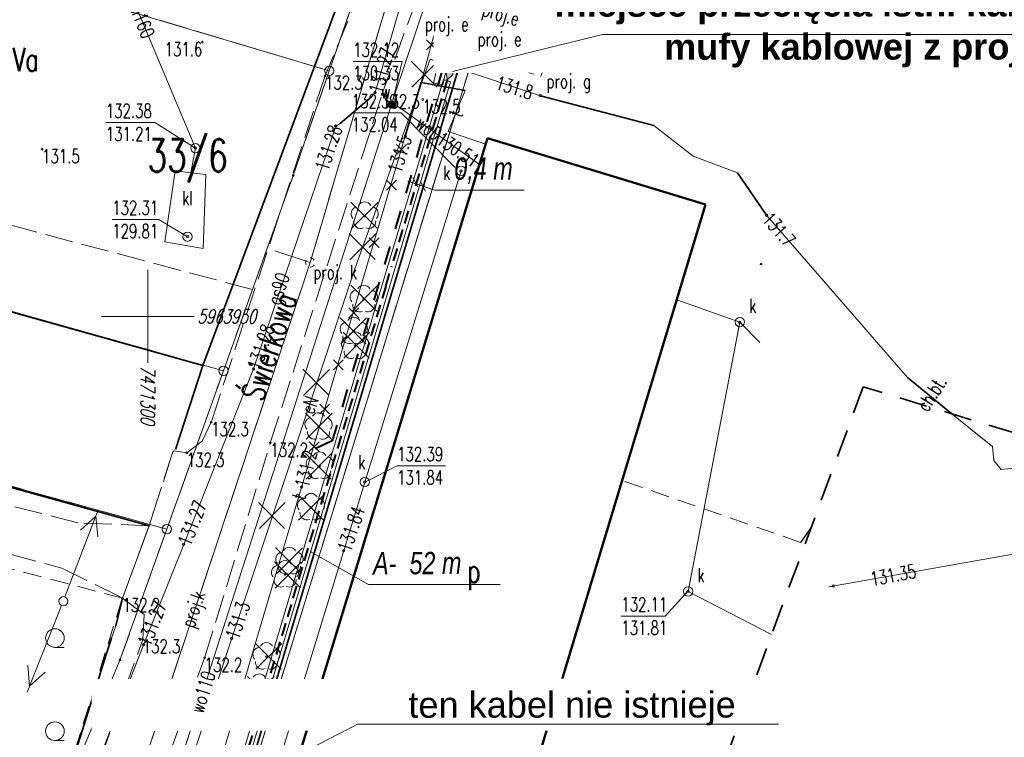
# Model space of a CAD drawing. Header units: metres. Extents: x 7471162 to 7473271, y 5962027 to 5964034.
# Tile 13 of 75: x 7471293 to 7471346, y 5963927 to 5963966. Entities that reach past the tile are written whole.
import ezdxf
from ezdxf.enums import TextEntityAlignment as Align

# ---------------------------------------------------------------- set-up
doc = ezdxf.new("R2010")
doc.units = ezdxf.units.M
doc.header["$MEASUREMENT"] = 0
for name, pattern in [('1', [0]), ('2', [1.5, 1, -0.5]), ('2_1', [0]), ('2_14', [1, -1]), ('2_2', [1.5, 1, -0.5]), ('2_KTCR02', [1.5, 1, -0.5]), ('2_KTJZ01', [2, 1.5, -0.5]), ('2_KTKR01', [0]), ('2_KTOK02', [2.5, 1.5, -1]), ('2_KTOK04', [2.5, 1.5, -1]), ('2_KTOK05_01', [7.5, 7.5]), ('2_PTTL', [1.5, 1, -0.5]), ('3_2', [1.5, 1, -0.5]), ('3_EGBB01', [0]), ('4', [2.5, 1.5, -1]), ('4_1', [0]), ('4_SUOP03_04', [0]), ('4_SUOP03_13', [0]), ('4_SUOP03_14', [0]), ('4_SUOP03_17', [0]), ('4_SUPB_P_01', [2.5, 2, -0.5]), ('4_SUPE04', [2, 1, -1]), ('4_SUPE_01', [0]), ('4_SUPE_P_01', [2.5, 2, -0.5]), ('4_SUPG_01', [0]), ('4_SUPG_P_01', [2.5, 2, -0.5]), ('4_SUPK_01', [0]), ('4_SUPK_P_01', [2.5, 2, -0.5]), ('4_SUPT_01', [0]), ('4_SUPW_01', [0]), ('4_SUUS07_01', [0]), ('4_SUUS_P_13', [0.8, 0.4, -0.4]), ('4_SUUS_P_14', [0.8, 0.4, -0.4]), ('GDE', [0]), ('GUK', [2, 1.5, -0.5])]:
    doc.linetypes.add(name, pattern=pattern)
doc.layers.get('0').update_dxf_attribs({"color": 250, "linetype": 'CONTINUOUS', "lineweight": 100})
for name, color, linetype, lineweight in [('!ELEKTRYKA', 4, '3_2', 50), ('01_wycinka', 1, 'CONTINUOUS', 25), ('a_rura osłonowa', 5, '2', 18), ('DXF_LINIE_L_2', 7, '1', 0), ('Dzialki', 7, 'GDE', 18), ('EGBB_E_T_0', 7, 'CONTINUOUS', 25), ('EGBB_L_0', 34, '3_EGBB01', 50), ('Kontury', 90, 'GUK', 18), ('KTCR_E_T_1', 7, 'CONTINUOUS', 15), ('KTCR_L_1', 7, '2_KTCR02', 18), ('KTJZ_L_0', 7, '2_KTJZ01', 18), ('KTKR_L_0', 7, '2_KTKR01', 25), ('KTOK_L_1', 7, '2_1', 18), ('KTOK_L_3', 7, '2_1', 18), ('KTOK_L_4', 7, '2_KTOK05_01', 35), ('KTUL_E_T_0', 7, 'CONTINUOUS', 25), ('LINIE_L_1', 90, '4', 35), ('Numery_dzialek', 7, 'CONTINUOUS', 18), ('Numery_konturow', 90, 'CONTINUOUS', 13), ('OBOP_T_1', 3, 'CONTINUOUS', 18), ('PTTL_L_4', 7, '2_PTTL', 18), ('Punkty', 7, 'CONTINUOUS', 18), ('RTPW_T_0', 7, 'CONTINUOUS', 15), ('SUOE_L_1', 1, '4_SUOP03_13', 35), ('SUOG_L_0', 52, '4_SUOP03_14', 35), ('SUOT_L_1', 30, '4_SUOP03_17', 35), ('SUPE_E_T_3', 1, 'CONTINUOUS', 15), ('SUPE_L_3', 1, '4_SUPE_01', 18), ('SUPG_E_T_2', 7, 'CONTINUOUS', 15), ('SUPG_L_2', 52, '4_SUPG_01', 18), ('SUPK_E_T_1', 34, 'CONTINUOUS', 15), ('SUPK_L_0', 34, '4_SUPK_01', 18), ('SUPK_L_1', 34, '4_SUPK_01', 18), ('SUPP_E_T_2', 1, 'CONTINUOUS', 15), ('SUPP_E_T_3', 52, 'CONTINUOUS', 15), ('SUPP_E_T_4', 34, 'CONTINUOUS', 15), ('SUPP_L_2', 1, '4_SUPE_P_01', 18), ('SUPP_L_3', 52, '4_SUPG_P_01', 18), ('SUPP_L_4', 34, '4_SUPK_P_01', 18), ('SUPS_E_T_2', 1, 'CONTINUOUS', 18), ('SUPS_E_T_3', 52, 'CONTINUOUS', 18), ('SUPS_E_T_4', 34, 'CONTINUOUS', 18), ('SUPS_L_2', 1, '4_SUUS_P_13', 18), ('SUPS_L_3', 52, '4_SUUS_P_14', 18), ('SUPS_T_4', 34, 'CONTINUOUS', 18), ('SUPT_E_T_0', 30, 'CONTINUOUS', 15), ('SUPT_L_0', 30, '4_SUPT_01', 18), ('SUPW_E_T_0', 5, 'CONTINUOUS', 15), ('SUPW_L_0', 5, '4_SUPW_01', 18), ('SUSM_T_3', 7, 'CONTINUOUS', 18), ('SUTE_T_0', 1, 'CONTINUOUS', 18), ('SUTG_T_0', 52, 'CONTINUOUS', 18), ('SUTK_T_0', 34, 'CONTINUOUS', 18), ('SUTT_T_0', 30, 'CONTINUOUS', 18), ('SUTW_T_0', 5, 'CONTINUOUS', 18), ('SUUK_E_T_1', 7, 'CONTINUOUS', 15), ('SUUK_E_T_9', 34, 'CONTINUOUS', 15), ('SUUK_L_1', 7, '4_1', 18), ('SUUK_T_2', 34, 'CONTINUOUS', 18), ('SUUK_T_4', 7, 'CONTINUOUS', 18), ('SUUW_E_T_5', 7, 'CONTINUOUS', 15), ('SUUW_T_7', 7, 'CONTINUOUS', 18), ('TEKSTY_T_4', 7, 'CONTINUOUS', 0)]:
    doc.layers.add(name, color=color, linetype=linetype, lineweight=lineweight)
doc.layers.add('1300309-opisy', color=7, linetype='CONTINUOUS')
doc.layers.add('do likw', color=1, linetype='CONTINUOUS')
doc.styles.add('Siecioprojekt', font='ariali.ttf', dxfattribs={"height": 2.5})
doc.styles.get("Standard").update_dxf_attribs({"font": 'Simplex.SHX', "width": 0.75})

# ---------------------------------------------------------------- blocks, each defined once
blk = doc.blocks.new('GRT')
at = {"linetype": 'Continuous'}
blk.add_circle((0, 0), 0.25, dxfattribs=at)
blk = doc.blocks.new('GRO')
at = {"linetype": 'Continuous'}
blk.add_circle((0, 0), 0.045, dxfattribs=at)
blk = doc.blocks.new('2_OBOP02_01')
at = {"linetype": 'Continuous'}
blk.add_circle((0, 0), 0.045, dxfattribs=at)
for centre, start, end in [((0, 0.375), 30.1401, 149.8599), ((-0.357, 0.116), 102.1445, 221.86), ((0.357, 0.116), 318.14, 77.8555), ((-0.22, -0.303), 174.1482, 293.8542), ((0.22, -0.303), 246.1458, 5.8518)]:
    blk.add_arc(centre, 0.375, start, end, dxfattribs=at)
blk = doc.blocks.new('2_PTTL05')
at = {"linetype": 'Continuous'}
blk.add_line((0, -0.5), (0.5, -0.5), dxfattribs=at)
blk.add_circle((0, 0), 0.5, dxfattribs=at)
blk = doc.blocks.new('2_RTPW01')
at = {"linetype": 'Continuous'}
blk.add_circle((0, 0), 0.045, dxfattribs=at)
blk = doc.blocks.new('4_SUUS_P_05')
at = {"linetype": 'Continuous'}
for start, end in [(149.4064, 210.4809), (30.0857, 90.1805), (269.3333, 330.3412)]:
    blk.add_arc((0, 0), 0.25, start, end, dxfattribs=at)
blk = doc.blocks.new('4_SUSM04_01')
at = {"linetype": 'Continuous'}
blk.add_circle((0, 0), 0.25, dxfattribs=at)
blk = doc.blocks.new('4_SUPS01_05')
at = {"linetype": 'Continuous'}
blk.add_circle((0, 0), 0.0625, dxfattribs=at)
blk = doc.blocks.new('4_SUPS01_04')
at = {"linetype": 'Continuous'}
blk.add_circle((0, 0), 0.0625, dxfattribs=at)
blk = doc.blocks.new('4_SUUS15_05')
at = {"linetype": 'Continuous'}
blk.add_circle((0, 0), 0.25, dxfattribs=at)
blk = doc.blocks.new('4_SUUS22_01')
at = {"linetype": 'Continuous'}
blk.add_circle((0, 0), 0.25, dxfattribs=at)
blk = doc.blocks.new('4_SUUS25')
at = {"linetype": 'Continuous'}
for radius in [0.2, 0.175, 0.15, 0.125, 0.1, 0.075, 0.05, 0.025, 0.00715]:
    blk.add_circle((0, 0), radius, dxfattribs=at)

msp = doc.modelspace()

# ---------------------------------------------------------------- hatches: boundary and pattern name
at = {"layer": '!ELEKTRYKA', "linetype": '2_2', "lineweight": 40, "ltscale": 0.7}
msp.add_hatch(color=4, dxfattribs=at).paths.add_polyline_path([(7471316.034, 5963963.126), (7471316.085, 5963962.709), (7471316.363, 5963962.979), (7471316.382, 5963963), (7471316.356, 5963963.433)])

# ---------------------------------------------------------------- linework, layer by layer
at = {"layer": '!ELEKTRYKA', "color": 4, "linetype": '2_2', "lineweight": 40, "ltscale": 0.7}
for p, q in [((7471316.085, 5963962.709), (7471313.106, 5963952.705)), ((7471312.787, 5963951.63), (7471313.106, 5963952.705)), ((7471312.787, 5963951.63), (7471304.731, 5963924.571))]:
    msp.add_line(p, q, dxfattribs=at)
at = {"color": 1, "linetype": 'Continuous', "lineweight": 15}
for p, q in [((7471316.354, 5963963.432), (7471316.032, 5963963.125)), ((7471316.356, 5963963.433), (7471316.034, 5963963.126)), ((7471316.38, 5963962.999), (7471316.354, 5963963.432)), ((7471316.382, 5963963), (7471316.356, 5963963.433)), ((7471316.085, 5963962.71), (7471316.032, 5963963.125)), ((7471316.034, 5963963.126), (7471316.085, 5963962.709)), ((7471316.087, 5963962.711), (7471316.034, 5963963.126)), ((7471316.38, 5963962.999), (7471316.085, 5963962.71)), ((7471316.085, 5963962.709), (7471316.363, 5963962.979)), ((7471316.361, 5963962.979), (7471316.38, 5963962.999)), ((7471316.363, 5963962.979), (7471316.382, 5963963))]:
    msp.add_line(p, q, dxfattribs=at)
at = {"color": 0, "linetype": 'Continuous', "lineweight": 15}
for p, q in [((7471315.88, 5963962.716), (7471314.698, 5963958.744)), ((7471315.88, 5963962.716), (7471316.261, 5963962.6)), ((7471315.882, 5963962.716), (7471316.263, 5963962.601)), ((7471316.261, 5963962.6), (7471315.08, 5963958.634)), ((7471312.598, 5963951.696), (7471314.698, 5963958.744)), ((7471315.08, 5963958.634), (7471312.981, 5963951.582)), ((7471315.415, 5963956.787), (7471313.97, 5963957.272)), ((7471315.415, 5963956.787), (7471320.228, 5963956.787)), ((7471312.598, 5963951.696), (7471304.542, 5963924.637)), ((7471312.981, 5963951.582), (7471304.925, 5963924.523)), ((7471308.714, 5963937.373), (7471311.855, 5963935.593)), ((7471311.855, 5963935.593), (7471318.933, 5963935.593))]:
    msp.add_line(p, q, dxfattribs=at)
at = {"layer": '01_wycinka', "color": 0, "lineweight": 30}
for points in [[(7471315.548, 5963962.318), (7471314.15, 5963963.716)], [(7471314.192, 5963962.31), (7471315.583, 5963963.702)], [(7471312.215, 5963953.049), (7471310.817, 5963954.447)], [(7471310.859, 5963953.042), (7471312.25, 5963954.434)], [(7471309.726, 5963945.765), (7471308.329, 5963947.163)], [(7471308.37, 5963945.758), (7471309.762, 5963947.15)], [(7471307.346, 5963938.609), (7471305.949, 5963940.007)], [(7471305.99, 5963938.601), (7471307.382, 5963939.993)], [(7471304.183, 5963929.115), (7471302.786, 5963930.513)], [(7471302.827, 5963929.108), (7471304.219, 5963930.5)]]:
    msp.add_lwpolyline(points, dxfattribs=at)
at = {"layer": '01_wycinka', "color": 1, "lineweight": 20}
for points in [[(7471312.313, 5963954.737), (7471310.915, 5963956.135)], [(7471310.957, 5963954.73), (7471312.349, 5963956.121)], [(7471312.307, 5963950.276), (7471310.91, 5963951.674)], [(7471310.952, 5963950.269), (7471312.343, 5963951.66)], [(7471311.719, 5963948.534), (7471310.321, 5963949.932)], [(7471310.363, 5963948.527), (7471311.755, 5963949.919)], [(7471311.89, 5963947.759), (7471310.492, 5963949.157)], [(7471310.534, 5963947.752), (7471311.925, 5963949.143)], [(7471309.869, 5963943.411), (7471308.471, 5963944.809)], [(7471308.513, 5963943.404), (7471309.905, 5963944.795)], [(7471309.858, 5963941.26), (7471308.46, 5963942.658)], [(7471308.502, 5963941.252), (7471309.894, 5963942.644)], [(7471309.444, 5963939.055), (7471308.046, 5963940.453)], [(7471308.088, 5963939.048), (7471309.48, 5963940.439)], [(7471308.264, 5963936.184), (7471306.866, 5963937.582)], [(7471306.908, 5963936.177), (7471308.3, 5963937.569)], [(7471308.202, 5963935.409), (7471306.804, 5963936.807)], [(7471306.846, 5963935.402), (7471308.238, 5963936.794)], [(7471307.165, 5963931.048), (7471305.767, 5963932.446)], [(7471305.809, 5963931.041), (7471307.201, 5963932.433)], [(7471306.752, 5963929.264), (7471305.354, 5963930.662)], [(7471305.396, 5963929.257), (7471306.787, 5963930.648)]]:
    msp.add_lwpolyline(points, dxfattribs=at)
at = {"layer": 'a_rura osłonowa'}
for p, q in [((7471315.355, 5963962.545), (7471316.038, 5963965.492)), ((7471315.842, 5963962.432), (7471316.525, 5963965.379)), ((7471316.038, 5963965.492), (7471316.281, 5963965.435)), ((7471316.525, 5963965.379), (7471316.281, 5963965.435)), ((7471315.355, 5963962.545), (7471315.599, 5963962.488)), ((7471315.842, 5963962.432), (7471315.599, 5963962.488))]:
    msp.add_line(p, q, dxfattribs=at)
at = {"layer": 'a_rura osłonowa', "color": 0, "lineweight": 15}
for p, q in [((7471316.032, 5963963.125), (7471316.352, 5963963.431)), ((7471316.352, 5963963.431), (7471316.382, 5963963.001)), ((7471316.086, 5963962.714), (7471316.033, 5963963.127)), ((7471316.382, 5963963.001), (7471316.086, 5963962.714))]:
    msp.add_line(p, q, dxfattribs=at)
at = {"layer": 'a_rura osłonowa', "color": 0, "linetype": 'ByBlock', "lineweight": 15}
for p, q in [((7471314.246, 5963957.456), (7471314.511, 5963956.963)), ((7471314.656, 5963957.226), (7471314.922, 5963956.733))]:
    msp.add_line(p, q, dxfattribs=at)
at = {"layer": 'do likw', "lineweight": 30}
for points in [[(7471314.975, 5963964.323), (7471315.506, 5963964.853), (7471315.241, 5963964.588), (7471315.506, 5963964.323), (7471314.975, 5963964.853)], [(7471313.365, 5963958.698), (7471313.895, 5963959.229), (7471313.63, 5963958.964), (7471313.895, 5963958.698), (7471313.365, 5963959.229)], [(7471312.826, 5963956.785), (7471313.357, 5963957.316), (7471313.092, 5963957.051), (7471313.357, 5963956.785), (7471312.826, 5963957.316)], [(7471311.894, 5963953.692), (7471312.424, 5963954.223), (7471312.159, 5963953.958), (7471312.424, 5963953.692), (7471311.894, 5963954.223)], [(7471310.8, 5963949.925), (7471311.33, 5963950.455), (7471311.065, 5963950.19), (7471311.33, 5963949.925), (7471310.8, 5963950.455)], [(7471309.967, 5963947.131), (7471310.497, 5963947.661), (7471310.232, 5963947.396), (7471310.497, 5963947.131), (7471309.967, 5963947.661)], [(7471309.236, 5963944.756), (7471309.767, 5963945.286), (7471309.502, 5963945.021), (7471309.767, 5963944.756), (7471309.236, 5963945.286)], [(7471308.67, 5963942.736), (7471309.2, 5963943.267), (7471308.935, 5963943.001), (7471309.2, 5963942.736), (7471308.67, 5963943.267)]]:
    msp.add_lwpolyline(points, dxfattribs=at)
at = {"layer": 'DXF_LINIE_L_2', "linetype": '1'}
for p, q in [((7471300, 5963952.503), (7471300.002, 5963947.503)), ((7471297.505, 5963950), (7471302.479, 5963949.999))]:
    msp.add_line(p, q, dxfattribs=at)
at = {"layer": 'Dzialki'}
for p, q in [((7471321.6, 5963977.34), (7471303.9, 5963919.93)), ((7471309.75, 5963963.19), (7471283.913, 5963970.891)), ((7471309.75, 5963963.19), (7471311.06, 5963966.98)), ((7471307.81, 5963957.57), (7471309.75, 5963963.19)), ((7471304.06, 5963947.08), (7471307.81, 5963957.57)), ((7471304.06, 5963947.08), (7471277.723, 5963954.457)), ((7471301.02, 5963938.57), (7471304.06, 5963947.08)), ((7471301.02, 5963938.57), (7471274.488, 5963945.87)), ((7471298.5, 5963931.54), (7471301.02, 5963938.57)), ((7471291.93, 5963915.71), (7471298.5, 5963931.54))]:
    msp.add_line(p, q, dxfattribs=at)
at = {"layer": 'EGBB_L_0', "linetype": '3_EGBB01'}
for p, q in [((7471305.005, 5963916.236), (7471318.254, 5963959.581)), ((7471329.973, 5963956.002), (7471318.254, 5963959.581)), ((7471329.973, 5963956.002), (7471316.854, 5963912.676))]:
    msp.add_line(p, q, dxfattribs=at)
at = {"layer": 'Kontury'}
for p, q in [((7471321.6, 5963977.34), (7471303.9, 5963919.93)), ((7471309.75, 5963963.19), (7471283.913, 5963970.891)), ((7471309.75, 5963963.19), (7471311.06, 5963966.98)), ((7471307.81, 5963957.57), (7471309.75, 5963963.19)), ((7471305.62, 5963951.44), (7471279.25, 5963958.46)), ((7471305.62, 5963951.44), (7471307.81, 5963957.57)), ((7471304.06, 5963947.08), (7471278.18, 5963954.33)), ((7471304.06, 5963947.08), (7471305.62, 5963951.44)), ((7471301.02, 5963938.57), (7471304.06, 5963947.08)), ((7471301.02, 5963938.57), (7471274.489, 5963945.871)), ((7471298.5, 5963931.54), (7471301.02, 5963938.57)), ((7471291.93, 5963915.71), (7471298.5, 5963931.54))]:
    msp.add_line(p, q, dxfattribs=at)
at = {"layer": 'KTCR_L_1', "linetype": '2_KTCR02'}
for p, q in [((7471318.238, 5963917.248), (7471325.486, 5963941.183)), ((7471335.081, 5963937.862), (7471325.486, 5963941.183)), ((7471335.659, 5963938.689), (7471335.081, 5963937.862))]:
    msp.add_line(p, q, dxfattribs=at)
at = {"layer": 'KTJZ_L_0', "linetype": '2_KTJZ01'}
for p, q in [((7471313.82, 5963973.24), (7471309.52, 5963962.93)), ((7471312.58, 5963961.92), (7471316.33, 5963972.19)), ((7471309.52, 5963962.93), (7471303.4, 5963944.32)), ((7471306.58, 5963943.2), (7471312.58, 5963961.92)), ((7471303.4, 5963944.32), (7471302.92, 5963943.29)), ((7471302.92, 5963943.29), (7471302.09, 5963942.67)), ((7471303.05, 5963931.65), (7471306.58, 5963943.2)), ((7471301.343, 5963942.724), (7471300.063, 5963938.754)), ((7471301.41, 5963942.77), (7471301.343, 5963942.724)), ((7471302.09, 5963942.67), (7471301.41, 5963942.77)), ((7471296.238, 5963938.913), (7471282.539, 5963942.386)), ((7471282.885, 5963939.874), (7471295.375, 5963936.477)), ((7471300.063, 5963938.754), (7471296.238, 5963938.913)), ((7471295.375, 5963936.477), (7471298.63, 5963934.87)), ((7471298.63, 5963934.87), (7471299.8, 5963933.99)), ((7471299.72, 5963932.65), (7471299.8, 5963933.99)), ((7471293.45, 5963914.86), (7471299.72, 5963932.65)), ((7471296.42, 5963913.73), (7471303.05, 5963931.65))]:
    msp.add_line(p, q, dxfattribs=at)
at = {"layer": 'KTJZ_L_0', "linetype": '2_14'}
msp.add_line((7471300.063, 5963938.754), (7471298.63, 5963934.87), dxfattribs=at)
at = {"layer": 'KTKR_L_0', "linetype": '2_KTKR01'}
msp.add_line((7471335.659, 5963938.689), (7471335.081, 5963937.862), dxfattribs=at)
at = {"layer": 'KTOK_L_1', "linetype": '2_KTOK02'}
for p, q in [((7471300.063, 5963938.754), (7471301.343, 5963942.724)), ((7471298.63, 5963934.87), (7471300.063, 5963938.754))]:
    msp.add_line(p, q, dxfattribs=at)
at = {"layer": 'KTOK_L_3', "linetype": '2_KTOK04'}
msp.add_line((7471298.05, 5963932.72), (7471298.27, 5963933.37), dxfattribs=at)
at = {"layer": 'KTOK_L_4', "linetype": '2_KTOK05_01'}
for p, q in [((7471319.99, 5963974.42), (7471298.73, 5963903.01)), ((7471302.96, 5963947.36), (7471312.88, 5963973.97)), ((7471302.96, 5963947.36), (7471277.714, 5963954.434)), ((7471301.476, 5963942.843), (7471302.96, 5963947.36)), ((7471300.063, 5963938.754), (7471274.477, 5963945.839)), ((7471298.63, 5963934.87), (7471298.27, 5963933.37)), ((7471298.05, 5963932.72), (7471297.76, 5963931.84)), ((7471297.76, 5963931.84), (7471292.503, 5963915.22))]:
    msp.add_line(p, q, dxfattribs=at)
at = {"layer": 'LINIE_L_1', "linetype": '4'}
for p, q in [((7471338.447, 5963946.218), (7471321.847, 5963901.39)), ((7471377.719, 5963934.233), (7471338.447, 5963946.218))]:
    msp.add_line(p, q, dxfattribs=at)
at = {"layer": 'PTTL_L_4', "linetype": '2_PTTL'}
for p, q in [((7471298.63, 5963934.87), (7471276.69, 5963940.579)), ((7471292.503, 5963915.22), (7471298.63, 5963934.87))]:
    msp.add_line(p, q, dxfattribs=at)
at = {"layer": 'SUOE_L_1', "linetype": '4_SUOP03_13'}
for p, q in [((7471327.193, 5963960.249), (7471321.095, 5963961.85)), ((7471333.25, 5963955.428), (7471331.691, 5963957.714)), ((7471343.214, 5963944.763), (7471340.82, 5963946.724))]:
    msp.add_line(p, q, dxfattribs=at)
at = {"layer": 'SUOE_L_1', "linetype": '4_1'}
for p, q in [((7471327.193, 5963960.249), (7471321.095, 5963961.85)), ((7471333.25, 5963955.428), (7471331.691, 5963957.714)), ((7471343.214, 5963944.763), (7471340.82, 5963946.724))]:
    msp.add_line(p, q, dxfattribs=at)
at = {"layer": 'SUOG_L_0', "linetype": '4_SUOP03_04'}
msp.add_line((7471312.02, 5963961.79), (7471310.33, 5963960.36), dxfattribs=at)
at = {"layer": 'SUOG_L_0', "linetype": '4_1'}
msp.add_line((7471312.02, 5963961.79), (7471310.33, 5963960.36), dxfattribs=at)
at = {"layer": 'SUOT_L_1', "linetype": '4_SUOP03_17'}
for p, q in [((7471313.835, 5963959.681), (7471314.685, 5963962.561)), ((7471314.685, 5963962.561), (7471317.044, 5963962.131))]:
    msp.add_line(p, q, dxfattribs=at)
at = {"layer": 'SUOT_L_1', "linetype": '4_1'}
for p, q in [((7471313.835, 5963959.681), (7471314.685, 5963962.561)), ((7471314.685, 5963962.561), (7471317.044, 5963962.131))]:
    msp.add_line(p, q, dxfattribs=at)
at = {"layer": 'SUPE_L_3', "linetype": '4_SUPE_01'}
for p, q in [((7471315.171, 5963963.824), (7471311.12, 5963952.555)), ((7471321.095, 5963961.85), (7471315.171, 5963963.824)), ((7471327.193, 5963960.249), (7471321.095, 5963961.85)), ((7471329.306, 5963958.61), (7471327.193, 5963960.249)), ((7471331.691, 5963957.714), (7471329.306, 5963958.61)), ((7471333.25, 5963955.428), (7471331.691, 5963957.714)), ((7471340.82, 5963946.724), (7471333.25, 5963955.428)), ((7471311.12, 5963952.555), (7471304.507, 5963932.713)), ((7471343.214, 5963944.763), (7471340.82, 5963946.724)), ((7471345.389, 5963943.002), (7471343.21, 5963944.766)), ((7471345.389, 5963943.002), (7471344.249, 5963943.915)), ((7471345.464, 5963942.261), (7471345.389, 5963943.002)), ((7471345.856, 5963941.772), (7471345.464, 5963942.261)), ((7471346.94, 5963941.878), (7471345.856, 5963941.772)), ((7471297.32, 5963939.602), (7471295.545, 5963934.928)), ((7471297.196, 5963939.275), (7471296.374, 5963938.517)), ((7471297.196, 5963939.275), (7471297.308, 5963938.162)), ((7471295.363, 5963934.462), (7471293.506, 5963929.819)), ((7471304.507, 5963932.713), (7471302.535, 5963926.747)), ((7471293.543, 5963931.259), (7471293.636, 5963930.144)), ((7471294.472, 5963930.887), (7471293.636, 5963930.144))]:
    msp.add_line(p, q, dxfattribs=at)
at = {"layer": 'SUPE_L_3', "color": 252, "linetype": '4_SUPE04', "lineweight": 40}
msp.add_lwpolyline([(7471320.331, 5963976.128), (7471319.419, 5963973.394), (7471317.931, 5963968.353), (7471317.038, 5963967.296), (7471315.977, 5963964.314), (7471315.854, 5963963.331), (7471309.895, 5963943.317), (7471308.847, 5963942.82)], dxfattribs=at)
at = {"layer": 'SUPG_L_2', "linetype": '4_SUPG_01'}
for p, q in [((7471316.77, 5963977.78), (7471312.21, 5963962.02)), ((7471312.02, 5963961.79), (7471310.33, 5963960.36)), ((7471312.21, 5963962.02), (7471312.02, 5963961.79)), ((7471310.1, 5963960.22), (7471305.68, 5963947.18)), ((7471310.33, 5963960.36), (7471310.1, 5963960.22)), ((7471305.68, 5963947.18), (7471301.93, 5963937.75)), ((7471301.93, 5963937.75), (7471299.77, 5963932.36)), ((7471299.77, 5963932.36), (7471293.83, 5963917.06))]:
    msp.add_line(p, q, dxfattribs=at)
at = {"layer": 'SUPG_L_2', "linetype": '4_1'}
for p, q in [((7471316.77, 5963977.78), (7471312.21, 5963962.02)), ((7471312.02, 5963961.79), (7471310.33, 5963960.36)), ((7471312.21, 5963962.02), (7471312.02, 5963961.79)), ((7471310.1, 5963960.22), (7471305.68, 5963947.18)), ((7471310.33, 5963960.36), (7471310.1, 5963960.22)), ((7471305.68, 5963947.18), (7471301.93, 5963937.75)), ((7471301.93, 5963937.75), (7471299.77, 5963932.36)), ((7471299.77, 5963932.36), (7471293.83, 5963917.06))]:
    msp.add_line(p, q, dxfattribs=at)
at = {"layer": 'SUPK_L_0', "linetype": '4_SUPK_01'}
for p, q in [((7471316.834, 5963957.812), (7471311.655, 5963941.103)), ((7471311.655, 5963941.103), (7471303.365, 5963914.046)), ((7471364.481, 5963940.421), (7471336.586, 5963935.479))]:
    msp.add_line(p, q, dxfattribs=at)
at = {"layer": 'SUPK_L_0', "linetype": '4_1'}
for p, q in [((7471316.834, 5963957.812), (7471311.655, 5963941.103)), ((7471311.655, 5963941.103), (7471303.365, 5963914.046)), ((7471336.586, 5963935.479), (7471364.481, 5963940.421))]:
    msp.add_line(p, q, dxfattribs=at)
at = {"layer": 'SUPK_L_1', "linetype": '4_SUPK_01'}
for p, q in [((7471302.55, 5963959.04), (7471297.626, 5963970.792)), ((7471302.31, 5963957.71), (7471302.55, 5963959.04)), ((7471328.427, 5963950.895), (7471331.812, 5963949.694)), ((7471331.812, 5963949.694), (7471329.029, 5963935.223)), ((7471329.029, 5963935.223), (7471333.518, 5963932.908))]:
    msp.add_line(p, q, dxfattribs=at)
at = {"layer": 'SUPK_L_1', "linetype": '4_1'}
for p, q in [((7471297.626, 5963970.792), (7471302.55, 5963959.04)), ((7471302.55, 5963959.04), (7471302.31, 5963957.71)), ((7471328.427, 5963950.895), (7471331.812, 5963949.694)), ((7471331.812, 5963949.694), (7471329.029, 5963935.223)), ((7471329.029, 5963935.223), (7471333.518, 5963932.908))]:
    msp.add_line(p, q, dxfattribs=at)
at = {"layer": 'SUPP_L_2', "linetype": '4_SUPE_P_01'}
for p, q in [((7471320.178, 5963965.754), (7471320.288, 5963965.683)), ((7471320.288, 5963965.683), (7471320.386, 5963965.665)), ((7471320.386, 5963965.665), (7471321.24, 5963965.402)), ((7471321.24, 5963965.402), (7471321.051, 5963964.791))]:
    msp.add_line(p, q, dxfattribs=at)
at = {"layer": 'SUPP_L_3', "linetype": '4_SUPB_P_01'}
for p, q in [((7471321.692, 5963968.129), (7471320.547, 5963964.417)), ((7471319.891, 5963963.646), (7471320.852, 5963966.763)), ((7471320.542, 5963964.378), (7471320.554, 5963964.328)), ((7471320.554, 5963964.328), (7471320.581, 5963964.292)), ((7471320.627, 5963964.265), (7471320.703, 5963964.242)), ((7471319.945, 5963963.543), (7471319.891, 5963963.646)), ((7471320.44, 5963963.391), (7471319.945, 5963963.543))]:
    msp.add_line(p, q, dxfattribs=at)
at = {"layer": 'SUPP_L_4', "linetype": '4_SUPK_P_01'}
for p, q in [((7471318.79, 5963986.939), (7471308.722, 5963952.899)), ((7471308.722, 5963952.899), (7471306.408, 5963953.65)), ((7471308.722, 5963952.899), (7471294.994, 5963911.589))]:
    msp.add_line(p, q, dxfattribs=at)
at = {"layer": 'SUPP_L_4', "linetype": '4_SUPB_P_01'}
for p, q in [((7471308.722, 5963952.899), (7471318.79, 5963986.939)), ((7471308.722, 5963952.899), (7471306.408, 5963953.65)), ((7471294.994, 5963911.589), (7471308.722, 5963952.899))]:
    msp.add_line(p, q, dxfattribs=at)
at = {"layer": 'SUPS_L_2', "linetype": '4_SUUS_P_13'}
for p, q in [((7471320.221, 5963965.924), (7471320.097, 5963965.522)), ((7471320.479, 5963965.844), (7471320.221, 5963965.924)), ((7471320.097, 5963965.522), (7471320.355, 5963965.443)), ((7471320.355, 5963965.443), (7471320.479, 5963965.844))]:
    msp.add_line(p, q, dxfattribs=at)
at = {"layer": 'SUPS_L_3', "linetype": '4_SUUS_P_14'}
for p, q in [((7471320.887, 5963964.842), (7471320.357, 5963963.122)), ((7471321.652, 5963964.606), (7471320.887, 5963964.842)), ((7471321.122, 5963962.886), (7471321.652, 5963964.606)), ((7471320.357, 5963963.122), (7471321.122, 5963962.886))]:
    msp.add_line(p, q, dxfattribs=at)
at = {"layer": 'SUPT_L_0', "linetype": '4_SUPT_01'}
for p, q in [((7471314.685, 5963962.561), (7471317.621, 5963973.479)), ((7471313.835, 5963959.681), (7471314.685, 5963962.561)), ((7471314.685, 5963962.561), (7471317.044, 5963962.131)), ((7471317.044, 5963962.131), (7471316.144, 5963959.931)), ((7471309.925, 5963946.453), (7471313.835, 5963959.681)), ((7471316.144, 5963959.931), (7471318.153, 5963959.249)), ((7471297.406, 5963904.167), (7471309.925, 5963946.453))]:
    msp.add_line(p, q, dxfattribs=at)
at = {"layer": 'SUPW_L_0', "linetype": '4_SUPW_01'}
for p, q in [((7471316.584, 5963971.79), (7471313.235, 5963961.831)), ((7471313.235, 5963961.831), (7471313.091, 5963961.385)), ((7471313.091, 5963961.385), (7471297.346, 5963912.416)), ((7471313.091, 5963961.385), (7471313.475, 5963961.259)), ((7471313.475, 5963961.259), (7471317.821, 5963958.164))]:
    msp.add_line(p, q, dxfattribs=at)
at = {"layer": 'SUPW_L_0', "linetype": '4_1'}
for p, q in [((7471313.235, 5963961.831), (7471316.584, 5963971.79)), ((7471313.091, 5963961.385), (7471313.235, 5963961.831)), ((7471297.346, 5963912.416), (7471313.091, 5963961.385)), ((7471313.091, 5963961.385), (7471313.475, 5963961.259)), ((7471313.475, 5963961.259), (7471317.821, 5963958.164))]:
    msp.add_line(p, q, dxfattribs=at)
at = {"layer": 'SUTK_T_0', "linetype": 'Continuous'}
for p, q in [((7471310.953, 5963960.935), (7471313.613, 5963960.935)), ((7471316.522, 5963957.997), (7471313.613, 5963960.935)), ((7471297.738, 5963960.422), (7471300.371, 5963960.422)), ((7471302.55, 5963959.04), (7471300.371, 5963960.422)), ((7471298.083, 5963955.204), (7471300.58, 5963955.204)), ((7471302.13, 5963954.28), (7471300.58, 5963955.204)), ((7471331.805, 5963949.687), (7471332.883, 5963948.589)), ((7471311.655, 5963941.103), (7471313.391, 5963941.973)), ((7471313.391, 5963941.973), (7471315.997, 5963941.973)), ((7471329.02, 5963935.231), (7471327.803, 5963933.897)), ((7471325.441, 5963933.897), (7471327.803, 5963933.897))]:
    msp.add_line(p, q, dxfattribs=at)
at = {"layer": 'SUTW_T_0', "linetype": 'Continuous'}
for p in [(7471311.03, 5963963.695), (7471313.107, 5963961.381)]:
    msp.add_line(p, (7471313.663, 5963963.695), dxfattribs=at)
at = {"layer": 'SUUK_L_1', "linetype": '4_SUUS07_01'}
for p, q in [((7471300.91, 5963954.01), (7471301.46, 5963957.81)), ((7471301.46, 5963957.81), (7471302.31, 5963957.71)), ((7471302.31, 5963957.71), (7471303.11, 5963957.62)), ((7471303.11, 5963957.62), (7471302.97, 5963953.64)), ((7471302.97, 5963953.64), (7471300.91, 5963954.01))]:
    msp.add_line(p, q, dxfattribs=at)

# ---------------------------------------------------------------- block references
at = {"layer": 'OBOP_T_1'}
for p in [(7471311.649, 5963955.398), (7471311.601, 5963950.919), (7471311.066, 5963949.211), (7471311.137, 5963948.417), (7471309.174, 5963944.074), (7471309.232, 5963941.969), (7471308.765, 5963939.74), (7471307.607, 5963936.851), (7471307.371, 5963936.138), (7471306.373, 5963931.723), (7471305.981, 5963930.048)]:
    msp.add_blockref('2_OBOP02_01', p, dxfattribs=at)
at = {"layer": 'PTTL_L_4'}
for p in [(7471295.003, 5963932.72), (7471295.003, 5963927.72)]:
    msp.add_blockref('2_PTTL05', p, dxfattribs=at)
at = {"layer": 'Punkty'}
for name, p in [('GRT', (7471309.75, 5963963.19)), ('GRO', (7471307.81, 5963957.57)), ('GRT', (7471304.06, 5963947.08)), ('GRT', (7471301.02, 5963938.57)), ('GRO', (7471298.5, 5963931.54))]:
    msp.add_blockref(name, p, dxfattribs=at)
at = {"layer": 'RTPW_T_0'}
for p in [(7471302.926, 5963964.73), (7471309.52, 5963962.93), (7471333.739, 5963963.181), (7471312.58, 5963961.92), (7471314.77, 5963961.65), (7471294.312, 5963958.976), (7471332.957, 5963952.813), (7471303.4, 5963944.32), (7471306.58, 5963943.2), (7471302.09, 5963942.67), (7471298.63, 5963934.87), (7471299.72, 5963932.65), (7471303.05, 5963931.65)]:
    msp.add_blockref('2_RTPW01', p, dxfattribs=at)
at = {"layer": 'SUPS_T_4'}
msp.add_blockref('4_SUUS_P_05', (7471308.722, 5963952.899), dxfattribs=at)
at = {"layer": 'SUSM_T_3'}
msp.add_blockref('4_SUSM04_01', (7471295.456, 5963934.694), dxfattribs=at)
at = {"layer": 'SUTE_T_0'}
for p in [(7471321.095, 5963961.85), (7471333.25, 5963955.428), (7471304.507, 5963932.713)]:
    msp.add_blockref('4_SUPS01_05', p, dxfattribs=at)
at = {"layer": 'SUTG_T_0'}
for p in [(7471312.21, 5963962.02), (7471310.1, 5963960.22), (7471305.68, 5963947.18), (7471301.93, 5963937.75), (7471299.77, 5963932.36)]:
    msp.add_blockref('4_SUPS01_04', p, dxfattribs=at)
at = {"layer": 'SUTK_T_0'}
for p in [(7471302.55, 5963959.04), (7471316.834, 5963957.812), (7471302.13, 5963954.28), (7471331.805, 5963949.687), (7471311.655, 5963941.103), (7471310.524, 5963937.414), (7471329.02, 5963935.231), (7471336.832, 5963935.522)]:
    msp.add_blockref('4_SUPS01_05', p, dxfattribs=at)
at = {"layer": 'SUTT_T_0'}
for p in [(7471313.835, 5963959.681), (7471308.259, 5963940.827)]:
    msp.add_blockref('4_SUPS01_05', p, dxfattribs=at)
at = {"layer": 'SUTW_T_0'}
for p in [(7471313.107, 5963961.381), (7471317.821, 5963958.164)]:
    msp.add_blockref('4_SUPS01_05', p, dxfattribs=at)
at = {"layer": 'SUUK_T_2'}
for p in [(7471302.55, 5963959.04), (7471316.834, 5963957.812), (7471331.812, 5963949.694), (7471311.655, 5963941.103), (7471329.029, 5963935.223)]:
    msp.add_blockref('4_SUUS15_05', p, dxfattribs=at)
at = {"layer": 'SUUK_T_4'}
msp.add_blockref('4_SUUS22_01', (7471302.13, 5963954.28), dxfattribs=at)
at = {"layer": 'SUUW_T_7', "rotation": 341.8608634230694}
msp.add_blockref('4_SUUS25', (7471313.091, 5963961.385), dxfattribs=at)

# ---------------------------------------------------------------- texts
at = {"color": 0, "ltscale": 0.01, "char_height": 1.2, "attachment_point": 2, "rotation": 0.3551}
for s, insert in [('{\\fArial|b0|i1|c238|p34;0,4 m}', (7471318.029, 5963958.54)), ('{\\fArial|b0|i1|c238|p34;A-  52 m}', (7471314.47, 5963937.346))]:
    msp.add_mtext(s, dxfattribs=dict(at, insert=insert))
at = {"layer": 'EGBB_E_T_0', "width": 0.7}
msp.add_text('p', height=1.25, dxfattribs=at).set_placement((7471317.522, 5963936.124), align=Align.MIDDLE)
at = {"layer": 'KTCR_E_T_1', "width": 0.7}
msp.add_text('ch.bt.', height=0.75, rotation=57.1857, dxfattribs=at).set_placement((7471342.121, 5963945.86), align=Align.MIDDLE)
at = {"layer": 'KTUL_E_T_0', "width": 0.7}
msp.add_text('Świerkowa', height=1.25, rotation=71.6746, dxfattribs=at).set_placement((7471306.315, 5963948.452), align=Align.MIDDLE)
at = {"layer": 'Numery_dzialek', "width": 0.7}
msp.add_text('33/6', height=1.75, dxfattribs=at).set_placement((7471299.982, 5963959.516), align=Align.TOP_LEFT)
at = {"layer": 'Numery_konturow', "width": 0.7}
msp.add_text('RIVa', height=1.25, dxfattribs=at).set_placement((7471291.657, 5963963.173))
at = {"layer": 'RTPW_T_0', "width": 0.7}
msp.add_text('131.6', height=0.75, dxfattribs=at).set_placement((7471302.926, 5963964.73), align=Align.TOP_RIGHT)
for s, p in [('132.3', (7471309.52, 5963962.93)), ('132.3', (7471312.58, 5963961.92)), ('132.5', (7471314.77, 5963961.65)), ('131.5', (7471294.312, 5963958.976)), ('132.3', (7471303.4, 5963944.32)), ('132.2', (7471306.58, 5963943.2)), ('132.3', (7471302.09, 5963942.67)), ('132.2', (7471298.63, 5963934.87)), ('132.3', (7471299.72, 5963932.65)), ('132.2', (7471303.05, 5963931.65))]:
    msp.add_text(s, height=0.75, dxfattribs=at).set_placement(p, align=Align.TOP_LEFT)
at = {"layer": 'SUPE_E_T_3', "width": 0.7}
msp.add_text('eN', height=0.75, rotation=71.5679, dxfattribs=at).set_placement((7471308.684, 5963945.246), align=Align.MIDDLE)
at = {"layer": 'SUPG_E_T_2', "width": 0.7}
msp.add_text('gs90', height=0.75, rotation=71.2756, dxfattribs=at).set_placement((7471307.124, 5963951.441), align=Align.MIDDLE)
at = {"layer": 'SUPK_E_T_1', "width": 0.7}
msp.add_text('kl160', height=0.75, rotation=292.7315, dxfattribs=at).set_placement((7471299.682, 5963965.886), align=Align.MIDDLE)
at = {"layer": 'SUPP_E_T_2', "width": 0.7}
msp.add_text('proj.e', height=0.75, rotation=343.6825, dxfattribs=at).set_placement((7471318.944, 5963966.13), align=Align.MIDDLE)
at = {"layer": 'SUPP_E_T_3', "width": 0.7}
msp.add_text('proj.g', height=0.75, rotation=72.8625, dxfattribs=at).set_placement((7471321.325, 5963966.94), align=Align.MIDDLE)
at = {"layer": 'SUPP_E_T_4', "width": 0.7}
msp.add_text('proj.k', height=0.75, rotation=71.6459, dxfattribs=at).set_placement((7471302.531, 5963934.24), align=Align.MIDDLE)
at = {"layer": 'SUPS_E_T_2', "width": 0.7}
for p in [(7471317.24, 5963966.075), (7471320.084, 5963965.264)]:
    msp.add_text('proj. e', height=0.75, dxfattribs=at).set_placement(p, align=Align.TOP_RIGHT)
at = {"layer": 'SUPS_E_T_3', "width": 0.7}
msp.add_text('proj. g', height=0.75, dxfattribs=at).set_placement((7471321.428, 5963963.016), align=Align.TOP_LEFT)
at = {"layer": 'SUPS_E_T_4', "width": 0.7}
msp.add_text('proj. k', height=0.75, dxfattribs=at).set_placement((7471308.893, 5963952.747), align=Align.TOP_LEFT)
at = {"layer": 'SUPT_E_T_0', "width": 0.7}
for rotation, p in [(67.7505, (7471316.54, 5963960.899)), (73.5081, (7471308.111, 5963940.326))]:
    msp.add_text('t', height=0.75, rotation=rotation, dxfattribs=at).set_placement(p, align=Align.MIDDLE)
at = {"layer": 'SUPW_E_T_0', "width": 0.7}
for s, rotation, p in [('woD', 324.5371, (7471315.102, 5963960.101)), ('wo110', 72.1754, (7471302.942, 5963929.82))]:
    msp.add_text(s, height=0.75, rotation=rotation, dxfattribs=at).set_placement(p, align=Align.MIDDLE)
at = {"layer": 'SUTE_T_0', "width": 0.7}
msp.add_text('131.8', height=0.75, rotation=343.0245, dxfattribs=at).set_placement((7471320.665, 5963961.994), align=Align.MIDDLE_RIGHT)
for s, rotation, p in [('131.7', 311.0121, (7471333.25, 5963955.428)), ('131.3', 71.5683, (7471304.507, 5963932.713))]:
    msp.add_text(s, height=0.75, rotation=rotation, dxfattribs=at).set_placement(p, align=Align.MIDDLE_LEFT)
at = {"layer": 'SUTG_T_0', "width": 0.7}
for s, rotation, p in [('131.27', 73.8627, (7471312.21, 5963962.02)), ('131.28', 71.2756, (7471305.68, 5963947.18)), ('131.27', 68.3139, (7471301.93, 5963937.75)), ('131.27', 68.1619, (7471299.77, 5963932.36))]:
    msp.add_text(s, height=0.75, rotation=rotation, dxfattribs=at).set_placement(p, align=Align.MIDDLE_LEFT)
msp.add_text('131.28', height=0.75, rotation=71.2756, dxfattribs=at).set_placement((7471310.1, 5963960.22), align=Align.MIDDLE_RIGHT)
at = {"layer": 'SUTK_T_0', "width": 0.7}
for s, p in [('132.39', (7471310.953, 5963961.935)), ('132.38', (7471297.738, 5963961.422)), ('132.04', (7471310.953, 5963960.685)), ('131.21', (7471297.738, 5963960.172)), ('132.31', (7471298.083, 5963956.204)), ('129.81', (7471298.083, 5963954.954)), ('132.39', (7471313.391, 5963942.973)), ('131.84', (7471313.391, 5963941.723)), ('132.11', (7471325.441, 5963934.897)), ('131.81', (7471325.441, 5963933.647))]:
    msp.add_text(s, height=0.75, dxfattribs=at).set_placement(p, align=Align.TOP_LEFT)
for s, rotation, p in [('131.84', 71.0742, (7471310.524, 5963937.414)), ('131.35', 10.559, (7471338.831, 5963935.877))]:
    msp.add_text(s, height=0.75, rotation=rotation, dxfattribs=at).set_placement(p, align=Align.MIDDLE_LEFT)
at = {"layer": 'SUTT_T_0', "width": 0.7}
msp.add_text('131.5', height=0.75, rotation=72.5536, dxfattribs=at).set_placement((7471313.835, 5963959.681), align=Align.MIDDLE_RIGHT)
msp.add_text('131.2', height=0.75, rotation=76.1907, dxfattribs=at).set_placement((7471308.259, 5963940.827), align=Align.MIDDLE_LEFT)
at = {"layer": 'SUTW_T_0', "width": 0.7}
for s, p in [('132.12', (7471311.03, 5963964.695)), ('130.33', (7471311.03, 5963963.445))]:
    msp.add_text(s, height=0.75, dxfattribs=at).set_placement(p, align=Align.TOP_LEFT)
msp.add_text('130.51', height=0.75, rotation=325.8865, dxfattribs=at).set_placement((7471317.682, 5963958.263), align=Align.MIDDLE_RIGHT)
at = {"layer": 'SUUK_E_T_1', "width": 0.7}
msp.add_text('kl', height=0.75, dxfattribs=at).set_placement((7471302.121, 5963956.348), align=Align.MIDDLE)
at = {"layer": 'SUUK_E_T_9', "width": 0.7}
for p in [(7471316.252, 5963957.341), (7471311.686, 5963941.789)]:
    msp.add_text('k', height=0.75, dxfattribs=at).set_placement(p, align=Align.RIGHT)
for p in [(7471332.312, 5963950.194), (7471329.529, 5963935.723)]:
    msp.add_text('k', height=0.75, dxfattribs=at).set_placement(p)
at = {"layer": 'SUUW_E_T_5', "width": 0.7}
msp.add_text('w', height=0.75, dxfattribs=at).set_placement((7471313.026, 5963961.707), align=Align.RIGHT)
at = {"layer": 'TEKSTY_T_4', "oblique": 15, "width": 0.7}
msp.add_text('5963950', height=0.75, dxfattribs=at).set_placement((7471302.665, 5963949.996), align=Align.MIDDLE_LEFT)
msp.add_text('7471300', height=0.75, rotation=270, dxfattribs=at).set_placement((7471300.004, 5963947.36), align=Align.MIDDLE_LEFT)

# ---------------------------------------------------------------- next in the draw order: texts
at = {"layer": '1300309-opisy', "color": 1, "ltscale": 0.3, "char_height": 1.39, "width": 50.25548, "attachment_point": 2, "rotation": 0.0392, "style": 'Siecioprojekt', "bg_fill": 2}
for s, insert in [('\\A1;{\\fArial|b1|i0|c238|p34;\\C4;miejsce przecięcia istn. kabla i wykonanie \\Pmufy kablowej z proj. kablem}', (7471341.174, 5963967.5)), ('\\A1;{\\fArial|b0|i0|c238|p34;\\C0;ten kabel nie istnieje}', (7471322.795, 5963929.836))]:
    msp.add_mtext(s, dxfattribs=dict(at, insert=insert))

# ---------------------------------------------------------------- next in the draw order: linework, layer by layer
at = {"color": 0, "linetype": 'Continuous', "lineweight": 15}
for p, q in [((7471316.373, 5963963.155), (7471324.432, 5963965.142)), ((7471324.432, 5963965.142), (7471362.588, 5963965.142)), ((7471306.389, 5963925.591), (7471311.265, 5963928.087)), ((7471311.265, 5963928.087), (7471333.885, 5963928.087))]:
    msp.add_line(p, q, dxfattribs=at)

doc.saveas('drawing.dxf')
